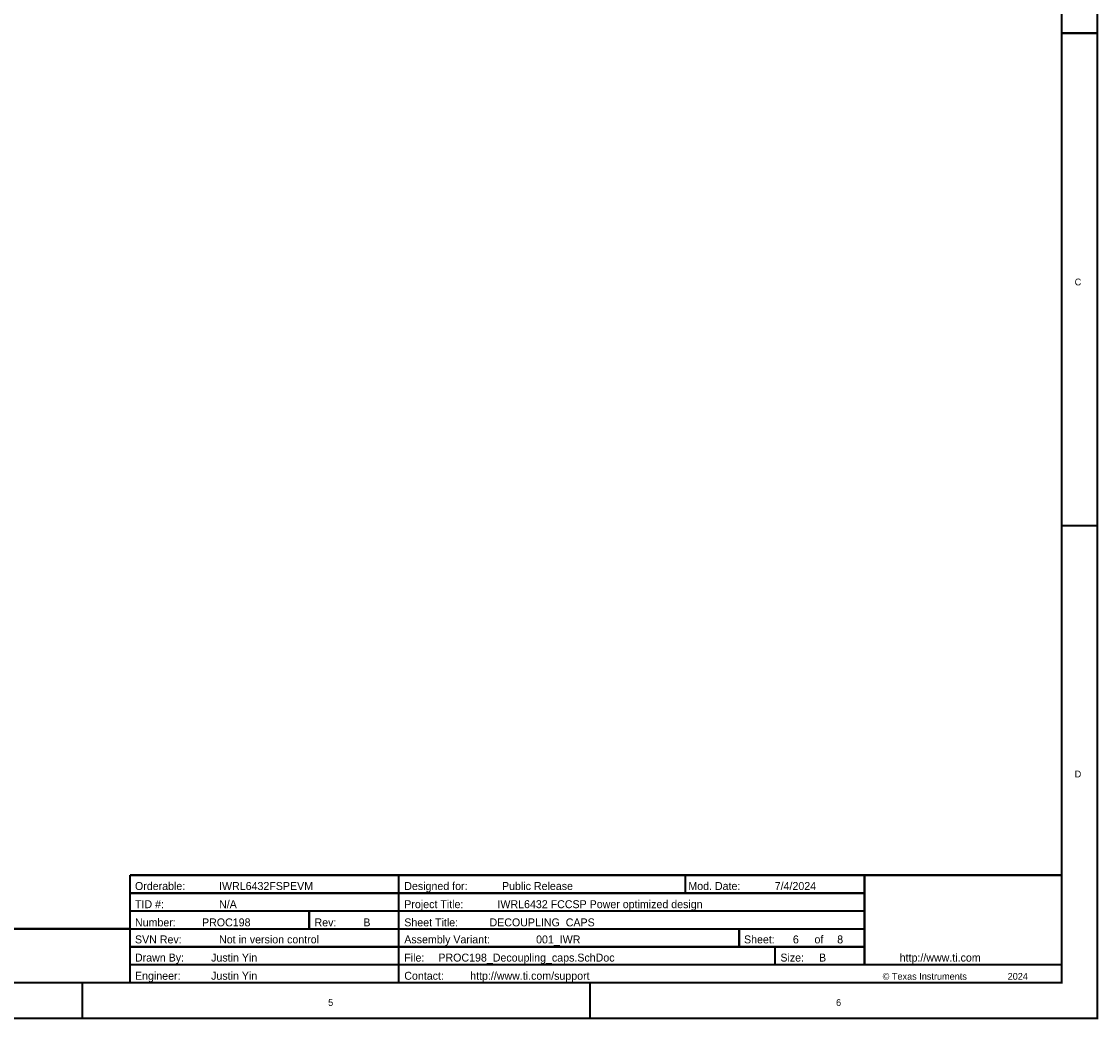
# Model space of a CAD drawing. Header units: inches. Extents: x 0 to 17, y 0 to 11.
# Tile 105 of 114: x 11 to 17, y 0 to 5.6. Entities that reach past the tile are written whole.
import ezdxf

# ---------------------------------------------------------------- set-up
doc = ezdxf.new("R2010")
doc.units = ezdxf.units.IN
doc.header["$MEASUREMENT"] = 0
doc.layers.add('Sheet', color=255, linetype='Continuous')

msp = doc.modelspace()

# ---------------------------------------------------------------- linework, layer by layer
at = {"layer": 'Sheet'}
for points in [[(0.0008, 11, 0.0118, 0.0118, 0), (17, 11, 0.0118, 0.0118, 0), (17, 0, 0.0118, 0.0118, 0), (0.0008, 0, 0.0118, 0.0118, 0), (0.0008, 11, 0.0118, 0.0118, 0)], [(0.0008, 11, 0.0039, 0.0039, 0), (0.0008, 0, 0.0039, 0.0039, 0), (17, 0, 0.0039, 0.0039, 0), (17, 11, 0.0039, 0.0039, 0), (0.0008, 11, 0.0039, 0.0039, 0), (0.0008, 11, 0.0039, 0.0039, 0)], [(0.2006, 10.7994, 0.0118, 0.0118, 0), (16.8002, 10.7994, 0.0118, 0.0118, 0), (16.8002, 0.1998, 0.0118, 0.0118, 0), (0.2006, 0.1998, 0.0118, 0.0118, 0), (0.2006, 10.7994, 0.0118, 0.0118, 0)], [(0.2006, 10.7994, 0.0039, 0.0039, 0), (0.2006, 0.1998, 0.0039, 0.0039, 0), (16.8002, 0.1998, 0.0039, 0.0039, 0), (16.8002, 10.7994, 0.0039, 0.0039, 0), (0.2006, 10.7994, 0.0039, 0.0039, 0), (0.2006, 10.7994, 0.0039, 0.0039, 0)]]:
    msp.add_lwpolyline(points, format="xyseb", close=True, dxfattribs=at)
for points in [[(17, 5.5, 0.0118, 0.0118, 0), (16.8002, 5.5, 0.0118, 0.0118, 0)], [(17, 2.75, 0.0118, 0.0118, 0), (16.8002, 2.75, 0.0118, 0.0118, 0)], [(11.5999, 0.1998, 0.0118, 0.0118, 0), (11.5999, 0.7997, 0.0118, 0.0118, 0)], [(11.6003, 0.7993, 0.0118, 0.0118, 0), (13.0997, 0.7993, 0.0118, 0.0118, 0)], [(13.0997, 0.1998, 0.0118, 0.0118, 0), (13.0997, 0.7993, 0.0118, 0.0118, 0)], [(13.0997, 0.7993, 0.0118, 0.0118, 0), (16.8002, 0.7993, 0.0118, 0.0118, 0)], [(14.6998, 0.7993, 0.0118, 0.0118, 0), (14.6998, 0.6994, 0.0118, 0.0118, 0)], [(15.6996, 0.2997, 0.0118, 0.0118, 0), (15.6996, 0.7993, 0.0118, 0.0118, 0)], [(11.6003, 0.6994, 0.0118, 0.0118, 0), (13.0997, 0.6994, 0.0118, 0.0118, 0)], [(13.0997, 0.6994, 0.0118, 0.0118, 0), (15.6996, 0.6994, 0.0118, 0.0118, 0)], [(11.6003, 0.5995, 0.0118, 0.0118, 0), (13.0997, 0.5995, 0.0118, 0.0118, 0)], [(12.5997, 0.5999, 0.0118, 0.0118, 0), (12.5997, 0.5, 0.0118, 0.0118, 0)], [(13.0997, 0.5995, 0.0118, 0.0118, 0), (15.6996, 0.5995, 0.0118, 0.0118, 0)], [(4.1005, 0.5, 0.0118, 0.0118, 0), (11.5999, 0.5, 0.0118, 0.0118, 0)], [(11.6003, 0.4996, 0.0118, 0.0118, 0), (13.0997, 0.4996, 0.0118, 0.0118, 0)], [(13.0997, 0.4996, 0.0118, 0.0118, 0), (15.6996, 0.4996, 0.0118, 0.0118, 0)], [(13.0997, 0.4996, 0.0118, 0.0118, 0), (15.6996, 0.4996, 0.0118, 0.0118, 0)], [(15.0003, 0.4996, 0.0118, 0.0118, 0), (15.0003, 0.3997, 0.0118, 0.0118, 0)], [(13.0997, 0.3997, 0.0118, 0.0118, 0), (11.6003, 0.3997, 0.0118, 0.0118, 0)], [(15.6996, 0.3997, 0.0118, 0.0118, 0), (13.0997, 0.3997, 0.0118, 0.0118, 0)], [(15.2001, 0.3997, 0.0118, 0.0118, 0), (15.2001, 0.2997, 0.0118, 0.0118, 0)], [(11.6003, 0.2997, 0.0118, 0.0118, 0), (13.0997, 0.2997, 0.0118, 0.0118, 0)], [(16.8002, 0.2997, 0.0118, 0.0118, 0), (13.0997, 0.2997, 0.0118, 0.0118, 0)], [(11.3335, 0, 0.0118, 0.0118, 0), (11.3335, 0.1998, 0.0118, 0.0118, 0)], [(14.1669, 0, 0.0118, 0.0118, 0), (14.1669, 0.1998, 0.0118, 0.0118, 0)], [(17, 0, 0.0118, 0.0118, 0), (17, 0.1998, 0.0118, 0.0118, 0)]]:
    msp.add_lwpolyline(points, format="xyseb", dxfattribs=at)

# ---------------------------------------------------------------- texts
for s, height, p in [('C', 0.0381, (16.8731, 4.0917)), ('D', 0.0381, (16.8731, 1.3449)), ('Orderable:', 0.04441, (11.6272, 0.7168)), ('IWRL6432FSPEVM', 0.044406, (12.0966, 0.7168)), ('Designed for:', 0.044406, (13.1306, 0.7168)), ('Public Release', 0.044406, (13.6761, 0.7168)), ('Mod. Date:', 0.04441, (14.7164, 0.7168)), ('7/4/2024', 0.04441, (15.1985, 0.7168)), ('N/A', 0.04441, (12.0966, 0.6153)), ('Project Title:', 0.044406, (13.1306, 0.6153)), ('IWRL6432 FCCSP Power optimized design', 0.044406, (13.6507, 0.6153)), ('TID #:', 0.04441, (11.6272, 0.6153)), ('Number:', 0.04441, (11.6272, 0.5138)), ('PROC198', 0.04441, (12.0015, 0.5138)), ('Rev:', 0.04441, (12.6295, 0.5138)), ('B', 0.0444, (12.9022, 0.5138)), ('Sheet Title:', 0.044406, (13.1306, 0.5138)), ('DECOUPLING_CAPS', 0.044406, (13.6063, 0.5138)), ('SVN Rev:', 0.04441, (11.6272, 0.4187)), ('Not in version control', 0.044406, (12.0966, 0.4187)), ('Assembly Variant:', 0.044406, (13.1306, 0.4187)), ('001_IWR', 0.04441, (13.8664, 0.4187)), ('Sheet:', 0.04441, (15.0272, 0.4187)), ('6', 0.0444, (15.3, 0.4187)), ('of', 0.04441, (15.4205, 0.4187)), ('8', 0.0444, (15.5474, 0.4187)), ('Drawn By:', 0.04441, (11.6272, 0.3172)), ('Justin Yin', 0.04441, (12.0522, 0.3172)), ('File:', 0.04441, (13.1306, 0.3172)), ('PROC198_Decoupling_caps.SchDoc', 0.044406, (13.3209, 0.3172)), ('Size:', 0.04441, (15.2302, 0.3172)), ('B', 0.0444, (15.4459, 0.3172)), ('http://www.ti.com', 0.044406, (15.8963, 0.3172)), ('Engineer:', 0.04441, (11.6272, 0.2157)), ('Justin Yin', 0.04441, (12.0522, 0.2157)), ('Contact:', 0.04441, (13.1306, 0.2157)), ('http://www.ti.com/support', 0.044406, (13.4985, 0.2157)), ('© Texas Instruments', 0.038062, (15.8011, 0.2157)), ('2024', 0.03806, (16.4989, 0.2157)), ('5', 0.0381, (12.7056, 0.0698)), ('6', 0.0381, (15.541, 0.0698))]:
    msp.add_text(s, height=height, dxfattribs=at).set_placement(p)

doc.saveas('drawing.dxf')
